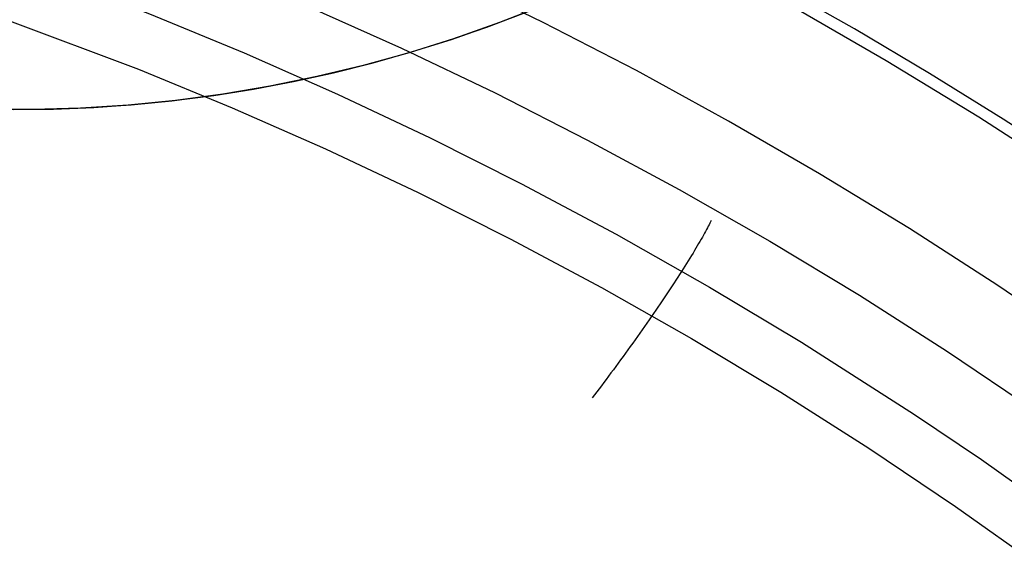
# Model space of a CAD drawing. Header units: millimetres. Extents: x -118 to 118, y -118 to 118.
# Tile 57 of 68: x 34 to 58, y 81 to 94. Entities that reach past the tile are written whole.
import ezdxf

# ---------------------------------------------------------------- set-up
doc = ezdxf.new("R2010")
doc.units = ezdxf.units.MM
doc.header["$MEASUREMENT"] = 0
doc.layers.add('Predefinito', color=5, linetype='Continuous')

msp = doc.modelspace()

# ---------------------------------------------------------------- linework, layer by layer
at = {"layer": 'Predefinito'}
for points in [[(59.718, 90.455), (57.477, 91.897), (55.204, 93.284), (52.899, 94.616), (50.563, 95.894), (48.199, 97.114), (45.811, 98.276), (43.4, 99.377), (40.966, 100.42), (38.508, 101.403), (36.033, 102.324), (33.541, 103.182)], [(54.881, 99.349), (53.947, 98.643), (52.989, 97.969), (52.008, 97.328), (51.006, 96.722), (49.984, 96.15), (48.942, 95.613), (47.883, 95.113), (46.807, 94.649), (45.716, 94.222), (44.611, 93.833), (43.494, 93.482), (42.365, 93.17), (41.226, 92.896), (40.078, 92.662), (38.923, 92.467), (37.762, 92.312), (36.596, 92.197), (35.427, 92.122), (34.256, 92.087), (33.085, 92.093)], [(33.679, 92.085), (34.676, 92.095), (35.675, 92.135), (36.675, 92.204), (37.673, 92.302), (38.67, 92.43), (39.664, 92.588), (40.653, 92.774), (41.636, 92.99), (42.612, 93.235), (43.579, 93.507), (44.537, 93.808), (45.483, 94.137), (46.418, 94.492), (47.34, 94.873), (48.247, 95.28), (49.139, 95.711), (50.015, 96.167), (50.873, 96.645), (51.714, 97.145), (52.536, 97.667), (53.338, 98.209), (54.12, 98.77), (54.881, 99.349)], [(33.622, 94.288), (36.848, 93.075), (39.153, 92.129), (41.445, 91.12), (43.72, 90.05), (45.977, 88.919), (48.214, 87.726), (50.427, 86.473), (52.616, 85.16), (54.776, 83.787), (56.907, 82.354), (59.005, 80.864)]]:
    msp.add_lwpolyline(points, dxfattribs=at)
at = {"layer": 'Predefinito', "extrusion": (0.807823, -0.58441, -0.076724)}
msp.add_lwpolyline([(102.245, -145.165), (102.21, -145.074), (102.172, -144.983), (102.132, -144.893), (102.089, -144.803), (102.044, -144.714), (101.997, -144.626), (101.948, -144.538), (101.896, -144.452), (101.842, -144.367), (101.786, -144.283), (101.728, -144.2), (101.668, -144.119), (101.605, -144.039), (101.541, -143.961), (101.475, -143.884), (101.407, -143.809), (101.337, -143.735), (101.265, -143.663), (101.192, -143.593), (101.117, -143.525), (101.04, -143.459), (100.962, -143.395), (100.883, -143.333), (100.802, -143.273), (100.721, -143.216), (100.638, -143.16), (100.554, -143.107), (100.469, -143.055), (100.383, -143.006), (100.296, -142.96), (100.209, -142.915), (100.121, -142.873), (100.032, -142.833), (99.942, -142.795), (99.851, -142.759), (99.758, -142.725), (99.664, -142.693), (99.569, -142.663), (99.473, -142.636), (99.377, -142.61), (99.279, -142.588), (99.181, -142.567), (99.082, -142.549), (98.982, -142.533), (98.882, -142.52), (98.781, -142.509), (98.681, -142.5), (98.58, -142.494), (98.479, -142.491), (98.377, -142.49), (98.276, -142.492), (98.175, -142.496), (98.075, -142.502), (97.974, -142.511), (97.874, -142.523), (97.775, -142.536), (97.676, -142.553), (97.578, -142.571), (97.481, -142.592), (97.384, -142.616), (97.289, -142.641), (97.194, -142.669), (97.101, -142.699), (97.008, -142.731)], dxfattribs=at)
at = {"layer": 'Predefinito', "extrusion": (0.773179, -0.633479, -0.02997)}
msp.add_lwpolyline([(104.617, -143.939), (104.585, -143.849), (104.551, -143.759), (104.514, -143.669), (104.475, -143.58), (104.434, -143.492), (104.39, -143.404), (104.344, -143.317), (104.296, -143.232), (104.246, -143.147), (104.193, -143.063), (104.138, -142.981), (104.081, -142.899), (104.022, -142.82), (103.96, -142.741), (103.897, -142.664), (103.832, -142.589), (103.765, -142.515), (103.696, -142.443), (103.625, -142.373), (103.553, -142.305), (103.479, -142.239), (103.403, -142.174), (103.326, -142.112), (103.248, -142.052), (103.169, -141.994), (103.088, -141.938), (103.006, -141.884), (102.923, -141.833), (102.839, -141.783), (102.754, -141.736), (102.669, -141.692), (102.583, -141.649), (102.496, -141.609), (102.407, -141.571), (102.317, -141.534), (102.226, -141.5), (102.134, -141.468), (102.041, -141.438), (101.947, -141.411), (101.851, -141.385), (101.755, -141.362), (101.659, -141.342), (101.561, -141.324), (101.463, -141.308), (101.365, -141.295), (101.266, -141.284), (101.167, -141.276), (101.067, -141.27), (100.968, -141.267), (100.868, -141.266), (100.769, -141.268), (100.67, -141.272), (100.571, -141.279), (100.472, -141.288), (100.374, -141.3), (100.277, -141.314), (100.18, -141.33), (100.084, -141.349), (99.988, -141.371), (99.894, -141.394), (99.8, -141.42), (99.708, -141.448), (99.616, -141.478), (99.526, -141.51)], dxfattribs=at)
at = {"layer": 'Predefinito'}
for points in [[(59.873, 90.689, -153.68), (58.079, 91.848, -153.68), (56.265, 92.973, -153.68), (54.43, 94.063, -153.68), (52.576, 95.116, -153.68), (50.703, 96.134, -153.68), (48.813, 97.115, -153.68), (46.905, 98.06, -153.68), (44.981, 98.967, -153.68), (43.042, 99.836, -153.679), (41.088, 100.667, -153.679), (39.119, 101.46, -153.679), (37.137, 102.213, -153.679), (35.143, 102.928, -153.679), (33.137, 103.602, -153.679)], [(60.087, 86.321, -143.68), (57.946, 87.771, -143.68), (55.773, 89.168, -143.68), (53.569, 90.513, -143.68), (51.335, 91.804, -143.68), (49.072, 93.041, -143.68), (46.783, 94.222, -143.68), (44.468, 95.348, -143.68), (42.128, 96.416, -143.68), (39.766, 97.428, -143.679), (37.383, 98.381, -143.679), (34.979, 99.275, -143.679), (32.558, 100.109, -143.679)], [(33.778, 92.085, -100), (34.766, 92.098, -100), (35.753, 92.139, -100), (36.738, 92.209, -100), (37.721, 92.308, -100), (38.701, 92.435, -100), (39.677, 92.59, -100), (40.647, 92.773, -100), (41.613, 92.985, -100), (42.573, 93.224, -100), (43.525, 93.492, -100), (44.469, 93.786, -100), (45.404, 94.108, -100), (46.33, 94.457, -100), (47.245, 94.832, -100), (48.149, 95.234, -100), (49.04, 95.662, -100), (49.918, 96.115, -100), (50.783, 96.593, -100), (51.634, 97.097, -100), (52.47, 97.624, -100), (53.29, 98.176, -99.999), (54.094, 98.751, -99.999), (54.881, 99.349, -99.999)], [(31.568, 98.185, -141.391), (33.948, 97.384, -141.392), (36.313, 96.523, -141.393), (38.663, 95.604, -141.394), (40.996, 94.626, -141.394), (43.31, 93.589, -141.394), (45.603, 92.494, -141.394), (47.876, 91.34, -141.394), (50.125, 90.129, -141.393), (52.349, 88.86, -141.393), (54.545, 87.535, -141.392), (56.71, 86.153, -141.391), (58.842, 84.717, -141.39)], [(32.357, 96.197, -145.003), (34.745, 95.347, -145.007), (37.123, 94.434, -145.012), (39.446, 93.475, -145.016), (41.735, 92.463, -145.02), (44.009, 91.392, -145.024), (46.256, 90.265, -145.027), (48.579, 89.028, -145.03), (50.87, 87.733, -145.032), (53.127, 86.381, -145.033), (55.9, 84.61, -145.034), (57.54, 83.504, -145.034), (59.729, 81.956, -145.033)]]:
    msp.add_polyline3d(points, dxfattribs=at)

doc.saveas('drawing.dxf')
